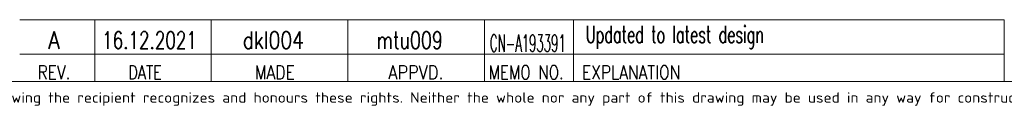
# Model space of a CAD drawing. Header units: inches. Extents: x 0 to 29700, y -16 to 21000.
# Tile 168 of 235: x 13000 to 20200, y 48 to 702. Entities that reach past the tile are written whole.
import ezdxf

# ---------------------------------------------------------------- set-up
doc = ezdxf.new("R2010")
doc.units = ezdxf.units.IN
doc.layers.add('210', color=7, linetype='Continuous', true_color=0xffffff)
doc.layers.add('254', color=7, linetype='Continuous', true_color=0xffffff)
doc.styles.add('iso-1', font='isocp.shx')
doc.styles.add('latin_extended', font='simplex.shx')

msp = doc.modelspace()

# ---------------------------------------------------------------- linework, layer by layer
at = {"layer": '210', "color": 7, "linetype": 'Continuous', "lineweight": 18}
msp.add_line((250, 250), (29450, 250), dxfattribs=at)
at = {"layer": '254', "color": 7, "linetype": 'Continuous', "lineweight": 13}
msp.add_line((20199.988, 701.851), (12999.987, 701.851), dxfattribs=at)
at = {"layer": '254', "color": 3, "linetype": 'Continuous', "lineweight": 18}
for p, q in [((13549.976, 701.851), (13549.976, 251.851)), ((14399.976, 251.851), (14399.976, 701.851)), ((15399.976, 701.851), (15399.976, 251.851)), ((16399.976, 251.851), (16399.976, 701.851)), ((17049.976, 701.851), (17049.976, 251.851))]:
    msp.add_line(p, q, dxfattribs=at)
at = {"layer": '254', "color": 3, "linetype": 'Continuous', "lineweight": 13}
for p, q in [((20199.976, 251.851), (20199.963, 701.851)), ((20200, 250), (13000, 250))]:
    msp.add_line(p, q, dxfattribs=at)
at = {"layer": '254', "color": 7, "linetype": 'Continuous', "lineweight": 18}
msp.add_line((20199.995, 450), (12999.995, 450), dxfattribs=at)

# ---------------------------------------------------------------- texts
at = {"layer": '210', "color": 211, "linetype": 'Continuous', "lineweight": 13, "insert": (9212.46, 73.823), "char_height": 75, "attachment_point": 7, "line_spacing_factor": 0.963855, "style": 'iso-1'}
msp.add_mtext('\\W1.2083;Copyright Wärtsilä. All rights reserved. By taking possession of the drawing the recipient recognizes and honours these rights. Neither the whole nor any part of this drawing may be used in any way for construction, fabrication, marketing or any other', dxfattribs=at)
at = {"layer": '254', "color": 3, "linetype": 'Continuous', "lineweight": 18, "char_height": 125, "attachment_point": 7, "line_spacing_factor": 0.963855, "style": 'latin_extended'}
for s, insert in [('\\W0.8818;A', (13209.483, 490.372)), ('\\W0.7189;16.12.2021', (13603.002, 490.372)), ('\\W0.8021;dkl004', (14631.233, 490.372)), ('\\W0.7468;mtu009', (15610.124, 490.372)), ('\\W0.5007;CN-A193391', (16437.935, 468.496)), ('\\W0.6187;Updated to latest design', (17139.911, 490.372))]:
    msp.add_mtext(s, dxfattribs=dict(at, insert=insert))
at = {"layer": '254', "color": 211, "linetype": 'Continuous', "lineweight": 18, "char_height": 100, "attachment_point": 7, "line_spacing_factor": 0.963855, "style": 'latin_extended'}
for s, insert in [('\\W0.8203;REV.', (13131.237, 267.207)), ('\\W0.7715;DATE', (13794.049, 267.207)), ('\\W0.8285;MADE', (14719.596, 267.207)), ('\\W0.8648;APPVD.', (15695.145, 267.207)), ('\\W0.8075;MEMO NO.', (16428.738, 267.207)), ('\\W0.8275;EXPLANATION', (17111.062, 267.207))]:
    msp.add_mtext(s, dxfattribs=dict(at, insert=insert))

doc.saveas('drawing.dxf')
